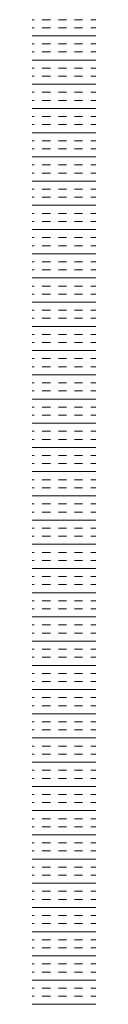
# Model space of a CAD drawing. Header units: millimetres. Extents: x 99250 to 122845, y -19292 to 18303.
# Tile 58 of 99: x 117364 to 117389, y 11491 to 11880. Entities that reach past the tile are written whole.
import ezdxf

# ---------------------------------------------------------------- set-up
doc = ezdxf.new("R2010")
doc.units = ezdxf.units.MM
doc.header["$MEASUREMENT"] = 0
doc.layers.add('IRISH HOUSE_HYD AIRPORT_DRAINAGE LAYOUT 1$0$GREY SCALE', color=8, linetype='Continuous')
doc.layers.add('IRISH HOUSE_HYD AIRPORT_DRAINAGE LAYOUT 1$0$GREYSCALE', color=8, linetype='Continuous', lineweight=0)
doc.layers.add('M-MEP-ELPR-EQUIP', color=6, linetype='Continuous', lineweight=20)

# ---------------------------------------------------------------- blocks, each defined once
blk = doc.blocks.new('IRISH HOUSE_HYD AIRPORT_DRAINAGE LAYOUT 1$0$FLOOR PLAN')
at = {"layer": 'IRISH HOUSE_HYD AIRPORT_DRAINAGE LAYOUT 1$0$GREYSCALE', "color": 8, "lineweight": 0}
for p, q in [((17363.9, 11879.73), (17364.7, 11879.73)), ((17367.88, 11879.73), (17371.06, 11879.73)), ((17374.25, 11879.73), (17377.43, 11879.73)), ((17380.61, 11879.73), (17383.79, 11879.73)), ((17386.98, 11879.73), (17388.96, 11879.73)), ((17363.9, 11876.54), (17364.7, 11876.54)), ((17367.88, 11876.54), (17371.06, 11876.54)), ((17374.25, 11876.54), (17377.43, 11876.54)), ((17380.61, 11876.54), (17383.79, 11876.54)), ((17386.98, 11876.54), (17388.96, 11876.54)), ((17363.9, 11873.36), (17388.96, 11873.36)), ((17363.9, 11870.18), (17364.7, 11870.18)), ((17367.88, 11870.18), (17371.06, 11870.18)), ((17374.25, 11870.18), (17377.43, 11870.18)), ((17380.61, 11870.18), (17383.79, 11870.18)), ((17386.98, 11870.18), (17388.96, 11870.18)), ((17363.9, 11867), (17364.7, 11867)), ((17367.88, 11867), (17371.06, 11867)), ((17374.25, 11867), (17377.43, 11867)), ((17380.61, 11867), (17383.79, 11867)), ((17386.98, 11867), (17388.96, 11867)), ((17363.9, 11863.81), (17388.96, 11863.81)), ((17363.9, 11860.63), (17364.7, 11860.63)), ((17367.88, 11860.63), (17371.06, 11860.63)), ((17374.25, 11860.63), (17377.43, 11860.63)), ((17380.61, 11860.63), (17383.79, 11860.63)), ((17386.98, 11860.63), (17388.96, 11860.63)), ((17363.9, 11857.45), (17364.7, 11857.45)), ((17367.88, 11857.45), (17371.06, 11857.45)), ((17374.25, 11857.45), (17377.43, 11857.45)), ((17380.61, 11857.45), (17383.79, 11857.45)), ((17386.98, 11857.45), (17388.96, 11857.45)), ((17363.9, 11854.26), (17388.96, 11854.26)), ((17363.9, 11851.08), (17364.7, 11851.08)), ((17367.88, 11851.08), (17371.06, 11851.08)), ((17374.25, 11851.08), (17377.43, 11851.08)), ((17380.61, 11851.08), (17383.79, 11851.08)), ((17386.98, 11851.08), (17388.96, 11851.08)), ((17363.9, 11847.9), (17364.7, 11847.9)), ((17367.88, 11847.9), (17371.06, 11847.9)), ((17374.25, 11847.9), (17377.43, 11847.9)), ((17380.61, 11847.9), (17383.79, 11847.9)), ((17386.98, 11847.9), (17388.96, 11847.9)), ((17363.9, 11844.72), (17388.96, 11844.72)), ((17363.9, 11841.53), (17364.7, 11841.53)), ((17367.88, 11841.53), (17371.06, 11841.53)), ((17374.25, 11841.53), (17377.43, 11841.53)), ((17380.61, 11841.53), (17383.79, 11841.53)), ((17386.98, 11841.53), (17388.96, 11841.53)), ((17363.9, 11838.35), (17364.7, 11838.35)), ((17363.9, 11835.17), (17388.96, 11835.17)), ((17367.88, 11838.35), (17371.06, 11838.35)), ((17374.25, 11838.35), (17377.43, 11838.35)), ((17380.61, 11838.35), (17383.79, 11838.35)), ((17386.98, 11838.35), (17388.96, 11838.35)), ((17363.9, 11831.99), (17364.7, 11831.99)), ((17367.88, 11831.99), (17371.06, 11831.99)), ((17374.25, 11831.99), (17377.43, 11831.99)), ((17380.61, 11831.99), (17383.79, 11831.99)), ((17386.98, 11831.99), (17388.96, 11831.99)), ((17363.9, 11828.8), (17364.7, 11828.8)), ((17367.88, 11828.8), (17371.06, 11828.8)), ((17374.25, 11828.8), (17377.43, 11828.8)), ((17380.61, 11828.8), (17383.79, 11828.8)), ((17386.98, 11828.8), (17388.96, 11828.8)), ((17363.9, 11825.62), (17388.96, 11825.62)), ((17363.9, 11822.44), (17364.7, 11822.44)), ((17367.88, 11822.44), (17371.06, 11822.44)), ((17374.25, 11822.44), (17377.43, 11822.44)), ((17380.61, 11822.44), (17383.79, 11822.44)), ((17386.98, 11822.44), (17388.96, 11822.44)), ((17363.9, 11819.25), (17364.7, 11819.25)), ((17363.9, 11816.07), (17388.96, 11816.07)), ((17367.88, 11819.25), (17371.06, 11819.25)), ((17374.25, 11819.25), (17377.43, 11819.25)), ((17380.61, 11819.25), (17383.79, 11819.25)), ((17386.98, 11819.25), (17388.96, 11819.25)), ((17363.9, 11812.89), (17364.7, 11812.89)), ((17367.88, 11812.89), (17371.06, 11812.89)), ((17374.25, 11812.89), (17377.43, 11812.89)), ((17380.61, 11812.89), (17383.79, 11812.89)), ((17386.98, 11812.89), (17388.96, 11812.89)), ((17363.9, 11809.71), (17364.7, 11809.71)), ((17367.88, 11809.71), (17371.06, 11809.71)), ((17374.25, 11809.71), (17377.43, 11809.71)), ((17380.61, 11809.71), (17383.79, 11809.71)), ((17386.98, 11809.71), (17388.96, 11809.71)), ((17363.9, 11806.52), (17388.96, 11806.52)), ((17363.9, 11803.34), (17364.7, 11803.34)), ((17363.9, 11800.16), (17364.7, 11800.16)), ((17367.88, 11803.34), (17371.06, 11803.34)), ((17367.88, 11800.16), (17371.06, 11800.16)), ((17374.25, 11803.34), (17377.43, 11803.34)), ((17374.25, 11800.16), (17377.43, 11800.16)), ((17380.61, 11803.34), (17383.79, 11803.34)), ((17380.61, 11800.16), (17383.79, 11800.16)), ((17386.98, 11803.34), (17388.96, 11803.34)), ((17386.98, 11800.16), (17388.96, 11800.16)), ((17363.9, 11796.98), (17388.96, 11796.98)), ((17363.9, 11793.79), (17364.7, 11793.79)), ((17367.88, 11793.79), (17371.06, 11793.79)), ((17374.25, 11793.79), (17377.43, 11793.79)), ((17380.61, 11793.79), (17383.79, 11793.79)), ((17386.98, 11793.79), (17388.96, 11793.79)), ((17363.9, 11790.61), (17364.7, 11790.61)), ((17367.88, 11790.61), (17371.06, 11790.61)), ((17374.25, 11790.61), (17377.43, 11790.61)), ((17380.61, 11790.61), (17383.79, 11790.61)), ((17386.98, 11790.61), (17388.96, 11790.61)), ((17363.9, 11787.43), (17388.96, 11787.43)), ((17363.9, 11784.25), (17364.7, 11784.25)), ((17363.9, 11781.06), (17364.7, 11781.06)), ((17367.88, 11784.25), (17371.06, 11784.25)), ((17367.88, 11781.06), (17371.06, 11781.06)), ((17374.25, 11784.25), (17377.43, 11784.25)), ((17374.25, 11781.06), (17377.43, 11781.06)), ((17380.61, 11784.25), (17383.79, 11784.25)), ((17380.61, 11781.06), (17383.79, 11781.06)), ((17386.98, 11784.25), (17388.96, 11784.25)), ((17386.98, 11781.06), (17388.96, 11781.06)), ((17363.9, 11777.88), (17388.96, 11777.88)), ((17363.9, 11774.7), (17364.7, 11774.7)), ((17367.88, 11774.7), (17371.06, 11774.7)), ((17374.25, 11774.7), (17377.43, 11774.7)), ((17380.61, 11774.7), (17383.79, 11774.7)), ((17386.98, 11774.7), (17388.96, 11774.7)), ((17363.9, 11771.51), (17364.7, 11771.51)), ((17367.88, 11771.51), (17371.06, 11771.51)), ((17374.25, 11771.51), (17377.43, 11771.51)), ((17380.61, 11771.51), (17383.79, 11771.51)), ((17386.98, 11771.51), (17388.96, 11771.51)), ((17363.9, 11768.33), (17388.96, 11768.33)), ((17363.9, 11765.15), (17364.7, 11765.15)), ((17363.9, 11761.97), (17364.7, 11761.97)), ((17367.88, 11765.15), (17371.06, 11765.15)), ((17367.88, 11761.97), (17371.06, 11761.97)), ((17374.25, 11765.15), (17377.43, 11765.15)), ((17374.25, 11761.97), (17377.43, 11761.97)), ((17380.61, 11765.15), (17383.79, 11765.15)), ((17380.61, 11761.97), (17383.79, 11761.97)), ((17386.98, 11765.15), (17388.96, 11765.15)), ((17386.98, 11761.97), (17388.96, 11761.97)), ((17363.9, 11758.78), (17388.96, 11758.78)), ((17363.9, 11755.6), (17364.7, 11755.6)), ((17367.88, 11755.6), (17371.06, 11755.6)), ((17374.25, 11755.6), (17377.43, 11755.6)), ((17380.61, 11755.6), (17383.79, 11755.6)), ((17386.98, 11755.6), (17388.96, 11755.6)), ((17363.9, 11752.42), (17364.7, 11752.42)), ((17367.88, 11752.42), (17371.06, 11752.42)), ((17374.25, 11752.42), (17377.43, 11752.42)), ((17380.61, 11752.42), (17383.79, 11752.42)), ((17386.98, 11752.42), (17388.96, 11752.42)), ((17363.9, 11749.24), (17388.96, 11749.24)), ((17363.9, 11746.05), (17364.7, 11746.05)), ((17367.88, 11746.05), (17371.06, 11746.05)), ((17374.25, 11746.05), (17377.43, 11746.05)), ((17380.61, 11746.05), (17383.79, 11746.05)), ((17386.98, 11746.05), (17388.96, 11746.05)), ((17363.9, 11742.87), (17364.7, 11742.87)), ((17367.88, 11742.87), (17371.06, 11742.87)), ((17374.25, 11742.87), (17377.43, 11742.87)), ((17380.61, 11742.87), (17383.79, 11742.87)), ((17386.98, 11742.87), (17388.96, 11742.87)), ((17363.9, 11739.69), (17388.96, 11739.69)), ((17363.9, 11736.5), (17364.7, 11736.5)), ((17367.88, 11736.5), (17371.06, 11736.5)), ((17374.25, 11736.5), (17377.43, 11736.5)), ((17380.61, 11736.5), (17383.79, 11736.5)), ((17386.98, 11736.5), (17388.96, 11736.5)), ((17363.9, 11733.32), (17364.7, 11733.32)), ((17367.88, 11733.32), (17371.06, 11733.32)), ((17374.25, 11733.32), (17377.43, 11733.32)), ((17380.61, 11733.32), (17383.79, 11733.32)), ((17386.98, 11733.32), (17388.96, 11733.32)), ((17363.9, 11730.14), (17388.96, 11730.14)), ((17363.9, 11726.96), (17364.7, 11726.96)), ((17367.88, 11726.96), (17371.06, 11726.96)), ((17374.25, 11726.96), (17377.43, 11726.96)), ((17380.61, 11726.96), (17383.79, 11726.96)), ((17386.98, 11726.96), (17388.96, 11726.96)), ((17363.9, 11723.77), (17364.7, 11723.77)), ((17367.88, 11723.77), (17371.06, 11723.77)), ((17374.25, 11723.77), (17377.43, 11723.77)), ((17380.61, 11723.77), (17383.79, 11723.77)), ((17386.98, 11723.77), (17388.96, 11723.77)), ((17363.9, 11720.59), (17388.96, 11720.59)), ((17363.9, 11717.41), (17364.7, 11717.41)), ((17367.88, 11717.41), (17371.06, 11717.41)), ((17374.25, 11717.41), (17377.43, 11717.41)), ((17380.61, 11717.41), (17383.79, 11717.41)), ((17386.98, 11717.41), (17388.96, 11717.41)), ((17363.9, 11714.23), (17364.7, 11714.23)), ((17363.9, 11711.04), (17388.96, 11711.04)), ((17367.88, 11714.23), (17371.06, 11714.23)), ((17374.25, 11714.23), (17377.43, 11714.23)), ((17380.61, 11714.23), (17383.79, 11714.23)), ((17386.98, 11714.23), (17388.96, 11714.23)), ((17363.9, 11707.86), (17364.7, 11707.86)), ((17367.88, 11707.86), (17371.06, 11707.86)), ((17374.25, 11707.86), (17377.43, 11707.86)), ((17380.61, 11707.86), (17383.79, 11707.86)), ((17386.98, 11707.86), (17388.96, 11707.86)), ((17363.9, 11704.68), (17364.7, 11704.68)), ((17367.88, 11704.68), (17371.06, 11704.68)), ((17374.25, 11704.68), (17377.43, 11704.68)), ((17380.61, 11704.68), (17383.79, 11704.68)), ((17386.98, 11704.68), (17388.96, 11704.68)), ((17363.9, 11701.49), (17388.96, 11701.49)), ((17363.9, 11698.31), (17364.7, 11698.31)), ((17367.88, 11698.31), (17371.06, 11698.31)), ((17374.25, 11698.31), (17377.43, 11698.31)), ((17380.61, 11698.31), (17383.79, 11698.31)), ((17386.98, 11698.31), (17388.96, 11698.31)), ((17363.9, 11695.13), (17364.7, 11695.13)), ((17363.9, 11691.95), (17388.96, 11691.95)), ((17367.88, 11695.13), (17371.06, 11695.13)), ((17374.25, 11695.13), (17377.43, 11695.13)), ((17380.61, 11695.13), (17383.79, 11695.13)), ((17386.98, 11695.13), (17388.96, 11695.13)), ((17363.9, 11688.76), (17364.7, 11688.76)), ((17367.88, 11688.76), (17371.06, 11688.76)), ((17374.25, 11688.76), (17377.43, 11688.76)), ((17380.61, 11688.76), (17383.79, 11688.76)), ((17386.98, 11688.76), (17388.96, 11688.76)), ((17363.9, 11685.58), (17364.7, 11685.58)), ((17367.88, 11685.58), (17371.06, 11685.58)), ((17374.25, 11685.58), (17377.43, 11685.58)), ((17380.61, 11685.58), (17383.79, 11685.58)), ((17386.98, 11685.58), (17388.96, 11685.58)), ((17363.9, 11682.4), (17388.96, 11682.4)), ((17363.9, 11679.22), (17364.7, 11679.22)), ((17363.9, 11676.03), (17364.7, 11676.03)), ((17367.88, 11679.22), (17371.06, 11679.22)), ((17367.88, 11676.03), (17371.06, 11676.03)), ((17374.25, 11679.22), (17377.43, 11679.22)), ((17374.25, 11676.03), (17377.43, 11676.03)), ((17380.61, 11679.22), (17383.79, 11679.22)), ((17380.61, 11676.03), (17383.79, 11676.03)), ((17386.98, 11679.22), (17388.96, 11679.22)), ((17386.98, 11676.03), (17388.96, 11676.03)), ((17363.9, 11672.85), (17388.96, 11672.85)), ((17363.9, 11669.67), (17364.7, 11669.67)), ((17367.88, 11669.67), (17371.06, 11669.67)), ((17374.25, 11669.67), (17377.43, 11669.67)), ((17380.61, 11669.67), (17383.79, 11669.67)), ((17386.98, 11669.67), (17388.96, 11669.67)), ((17363.9, 11666.49), (17364.7, 11666.49)), ((17367.88, 11666.49), (17371.06, 11666.49)), ((17374.25, 11666.49), (17377.43, 11666.49)), ((17380.61, 11666.49), (17383.79, 11666.49)), ((17386.98, 11666.49), (17388.96, 11666.49)), ((17363.9, 11663.3), (17388.96, 11663.3)), ((17363.9, 11660.12), (17364.7, 11660.12)), ((17363.9, 11656.94), (17364.7, 11656.94)), ((17367.88, 11660.12), (17371.06, 11660.12)), ((17367.88, 11656.94), (17371.06, 11656.94)), ((17374.25, 11660.12), (17377.43, 11660.12)), ((17374.25, 11656.94), (17377.43, 11656.94)), ((17380.61, 11660.12), (17383.79, 11660.12)), ((17380.61, 11656.94), (17383.79, 11656.94)), ((17386.98, 11660.12), (17388.96, 11660.12)), ((17386.98, 11656.94), (17388.96, 11656.94)), ((17363.9, 11653.75), (17388.96, 11653.75)), ((17363.9, 11650.57), (17364.7, 11650.57)), ((17367.88, 11650.57), (17371.06, 11650.57)), ((17374.25, 11650.57), (17377.43, 11650.57)), ((17380.61, 11650.57), (17383.79, 11650.57)), ((17386.98, 11650.57), (17388.96, 11650.57)), ((17363.9, 11647.39), (17364.7, 11647.39)), ((17367.88, 11647.39), (17371.06, 11647.39)), ((17374.25, 11647.39), (17377.43, 11647.39)), ((17380.61, 11647.39), (17383.79, 11647.39)), ((17386.98, 11647.39), (17388.96, 11647.39)), ((17363.9, 11644.21), (17388.96, 11644.21)), ((17363.9, 11641.02), (17364.7, 11641.02)), ((17367.88, 11641.02), (17371.06, 11641.02)), ((17374.25, 11641.02), (17377.43, 11641.02)), ((17380.61, 11641.02), (17383.79, 11641.02)), ((17386.98, 11641.02), (17388.96, 11641.02)), ((17363.9, 11637.84), (17364.7, 11637.84)), ((17367.88, 11637.84), (17371.06, 11637.84)), ((17374.25, 11637.84), (17377.43, 11637.84)), ((17380.61, 11637.84), (17383.79, 11637.84)), ((17386.98, 11637.84), (17388.96, 11637.84)), ((17363.9, 11634.66), (17388.96, 11634.66)), ((17363.9, 11631.48), (17364.7, 11631.48)), ((17367.88, 11631.48), (17371.06, 11631.48)), ((17374.25, 11631.48), (17377.43, 11631.48)), ((17380.61, 11631.48), (17383.79, 11631.48)), ((17386.98, 11631.48), (17388.96, 11631.48)), ((17363.9, 11628.29), (17364.7, 11628.29)), ((17367.88, 11628.29), (17371.06, 11628.29)), ((17374.25, 11628.29), (17377.43, 11628.29)), ((17380.61, 11628.29), (17383.79, 11628.29)), ((17386.98, 11628.29), (17388.96, 11628.29)), ((17363.9, 11625.11), (17388.96, 11625.11)), ((17363.9, 11621.93), (17364.7, 11621.93)), ((17367.88, 11621.93), (17371.06, 11621.93)), ((17374.25, 11621.93), (17377.43, 11621.93)), ((17380.61, 11621.93), (17383.79, 11621.93)), ((17386.98, 11621.93), (17388.96, 11621.93)), ((17363.9, 11618.74), (17364.7, 11618.74)), ((17367.88, 11618.74), (17371.06, 11618.74)), ((17374.25, 11618.74), (17377.43, 11618.74)), ((17380.61, 11618.74), (17383.79, 11618.74)), ((17386.98, 11618.74), (17388.96, 11618.74)), ((17363.9, 11615.56), (17388.96, 11615.56)), ((17363.9, 11612.38), (17364.7, 11612.38)), ((17367.88, 11612.38), (17371.06, 11612.38)), ((17374.25, 11612.38), (17377.43, 11612.38)), ((17380.61, 11612.38), (17383.79, 11612.38)), ((17386.98, 11612.38), (17388.96, 11612.38)), ((17363.9, 11609.2), (17364.7, 11609.2)), ((17363.9, 11606.01), (17388.96, 11606.01)), ((17367.88, 11609.2), (17371.06, 11609.2)), ((17374.25, 11609.2), (17377.43, 11609.2)), ((17380.61, 11609.2), (17383.79, 11609.2)), ((17386.98, 11609.2), (17388.96, 11609.2)), ((17363.9, 11602.83), (17364.7, 11602.83)), ((17367.88, 11602.83), (17371.06, 11602.83)), ((17374.25, 11602.83), (17377.43, 11602.83)), ((17380.61, 11602.83), (17383.79, 11602.83)), ((17386.98, 11602.83), (17388.96, 11602.83)), ((17363.9, 11599.65), (17364.7, 11599.65)), ((17367.88, 11599.65), (17371.06, 11599.65)), ((17374.25, 11599.65), (17377.43, 11599.65)), ((17380.61, 11599.65), (17383.79, 11599.65)), ((17386.98, 11599.65), (17388.96, 11599.65)), ((17363.9, 11596.47), (17388.96, 11596.47)), ((17363.9, 11593.28), (17364.7, 11593.28)), ((17367.88, 11593.28), (17371.06, 11593.28)), ((17374.25, 11593.28), (17377.43, 11593.28)), ((17380.61, 11593.28), (17383.79, 11593.28)), ((17386.98, 11593.28), (17388.96, 11593.28)), ((17363.9, 11590.1), (17364.7, 11590.1)), ((17363.9, 11586.92), (17388.96, 11586.92)), ((17367.88, 11590.1), (17371.06, 11590.1)), ((17374.25, 11590.1), (17377.43, 11590.1)), ((17380.61, 11590.1), (17383.79, 11590.1)), ((17386.98, 11590.1), (17388.96, 11590.1)), ((17363.9, 11583.74), (17364.7, 11583.74)), ((17367.88, 11583.74), (17371.06, 11583.74)), ((17374.25, 11583.74), (17377.43, 11583.74)), ((17380.61, 11583.74), (17383.79, 11583.74)), ((17386.98, 11583.74), (17388.96, 11583.74)), ((17363.9, 11580.55), (17364.7, 11580.55)), ((17367.88, 11580.55), (17371.06, 11580.55)), ((17374.25, 11580.55), (17377.43, 11580.55)), ((17380.61, 11580.55), (17383.79, 11580.55)), ((17386.98, 11580.55), (17388.96, 11580.55)), ((17363.9, 11577.37), (17388.96, 11577.37)), ((17363.9, 11574.19), (17364.7, 11574.19)), ((17367.88, 11574.19), (17371.06, 11574.19)), ((17374.25, 11574.19), (17377.43, 11574.19)), ((17380.61, 11574.19), (17383.79, 11574.19)), ((17386.98, 11574.19), (17388.96, 11574.19)), ((17363.9, 11571), (17364.7, 11571)), ((17363.9, 11567.82), (17388.96, 11567.82)), ((17367.88, 11571), (17371.06, 11571)), ((17374.25, 11571), (17377.43, 11571)), ((17380.61, 11571), (17383.79, 11571)), ((17386.98, 11571), (17388.96, 11571)), ((17363.9, 11564.64), (17364.7, 11564.64)), ((17367.88, 11564.64), (17371.06, 11564.64)), ((17374.25, 11564.64), (17377.43, 11564.64)), ((17380.61, 11564.64), (17383.79, 11564.64)), ((17386.98, 11564.64), (17388.96, 11564.64)), ((17363.9, 11561.46), (17364.7, 11561.46)), ((17367.88, 11561.46), (17371.06, 11561.46)), ((17374.25, 11561.46), (17377.43, 11561.46)), ((17380.61, 11561.46), (17383.79, 11561.46)), ((17386.98, 11561.46), (17388.96, 11561.46)), ((17363.9, 11558.27), (17388.96, 11558.27)), ((17363.9, 11555.09), (17364.7, 11555.09)), ((17363.9, 11551.91), (17364.7, 11551.91)), ((17367.88, 11555.09), (17371.06, 11555.09)), ((17367.88, 11551.91), (17371.06, 11551.91)), ((17374.25, 11555.09), (17377.43, 11555.09)), ((17374.25, 11551.91), (17377.43, 11551.91)), ((17380.61, 11555.09), (17383.79, 11555.09)), ((17380.61, 11551.91), (17383.79, 11551.91)), ((17386.98, 11555.09), (17388.96, 11555.09)), ((17386.98, 11551.91), (17388.96, 11551.91)), ((17363.9, 11548.73), (17388.96, 11548.73)), ((17363.9, 11545.54), (17364.7, 11545.54)), ((17367.88, 11545.54), (17371.06, 11545.54)), ((17374.25, 11545.54), (17377.43, 11545.54)), ((17380.61, 11545.54), (17383.79, 11545.54)), ((17386.98, 11545.54), (17388.96, 11545.54)), ((17363.9, 11542.36), (17364.7, 11542.36)), ((17367.88, 11542.36), (17371.06, 11542.36)), ((17374.25, 11542.36), (17377.43, 11542.36)), ((17380.61, 11542.36), (17383.79, 11542.36)), ((17386.98, 11542.36), (17388.96, 11542.36)), ((17363.9, 11539.18), (17388.96, 11539.18)), ((17363.9, 11535.99), (17364.7, 11535.99)), ((17363.9, 11532.81), (17364.7, 11532.81)), ((17367.88, 11535.99), (17371.06, 11535.99)), ((17367.88, 11532.81), (17371.06, 11532.81)), ((17374.25, 11535.99), (17377.43, 11535.99)), ((17374.25, 11532.81), (17377.43, 11532.81)), ((17380.61, 11535.99), (17383.79, 11535.99)), ((17380.61, 11532.81), (17383.79, 11532.81)), ((17386.98, 11535.99), (17388.96, 11535.99)), ((17386.98, 11532.81), (17388.96, 11532.81)), ((17363.9, 11529.63), (17388.96, 11529.63)), ((17363.9, 11526.45), (17364.7, 11526.45)), ((17367.88, 11526.45), (17371.06, 11526.45)), ((17374.25, 11526.45), (17377.43, 11526.45)), ((17380.61, 11526.45), (17383.79, 11526.45)), ((17386.98, 11526.45), (17388.96, 11526.45)), ((17363.9, 11523.26), (17364.7, 11523.26)), ((17367.88, 11523.26), (17371.06, 11523.26)), ((17374.25, 11523.26), (17377.43, 11523.26)), ((17380.61, 11523.26), (17383.79, 11523.26)), ((17386.98, 11523.26), (17388.96, 11523.26)), ((17363.9, 11520.08), (17388.96, 11520.08)), ((17363.9, 11516.9), (17364.7, 11516.9)), ((17367.88, 11516.9), (17371.06, 11516.9)), ((17374.25, 11516.9), (17377.43, 11516.9)), ((17380.61, 11516.9), (17383.79, 11516.9)), ((17386.98, 11516.9), (17388.96, 11516.9)), ((17363.9, 11513.72), (17364.7, 11513.72)), ((17367.88, 11513.72), (17371.06, 11513.72)), ((17374.25, 11513.72), (17377.43, 11513.72)), ((17380.61, 11513.72), (17383.79, 11513.72)), ((17386.98, 11513.72), (17388.96, 11513.72)), ((17363.9, 11510.53), (17388.96, 11510.53)), ((17363.9, 11507.35), (17364.7, 11507.35)), ((17367.88, 11507.35), (17371.06, 11507.35)), ((17374.25, 11507.35), (17377.43, 11507.35)), ((17380.61, 11507.35), (17383.79, 11507.35)), ((17386.98, 11507.35), (17388.96, 11507.35)), ((17363.9, 11504.17), (17364.7, 11504.17)), ((17367.88, 11504.17), (17371.06, 11504.17)), ((17374.25, 11504.17), (17377.43, 11504.17)), ((17380.61, 11504.17), (17383.79, 11504.17)), ((17386.98, 11504.17), (17388.96, 11504.17)), ((17363.9, 11500.99), (17388.96, 11500.99)), ((17363.9, 11497.8), (17364.7, 11497.8)), ((17367.88, 11497.8), (17371.06, 11497.8)), ((17374.25, 11497.8), (17377.43, 11497.8)), ((17380.61, 11497.8), (17383.79, 11497.8)), ((17386.98, 11497.8), (17388.96, 11497.8)), ((17363.9, 11494.62), (17364.7, 11494.62)), ((17367.88, 11494.62), (17371.06, 11494.62)), ((17374.25, 11494.62), (17377.43, 11494.62)), ((17380.61, 11494.62), (17383.79, 11494.62)), ((17386.98, 11494.62), (17388.96, 11494.62)), ((17363.9, 11491.44), (17388.96, 11491.44))]:
    blk.add_line(p, q, dxfattribs=at)
blk = doc.blocks.new('IRISH HOUSE_HYD AIRPORT_DRAINAGE LAYOUT 1')
at = {"layer": 'IRISH HOUSE_HYD AIRPORT_DRAINAGE LAYOUT 1$0$GREY SCALE'}
blk.add_blockref('IRISH HOUSE_HYD AIRPORT_DRAINAGE LAYOUT 1$0$FLOOR PLAN', (0, 0), dxfattribs=at)

msp = doc.modelspace()

# ---------------------------------------------------------------- block references
at = {"layer": 'M-MEP-ELPR-EQUIP'}
msp.add_blockref('IRISH HOUSE_HYD AIRPORT_DRAINAGE LAYOUT 1', (100000, 0), dxfattribs=at)

doc.saveas('drawing.dxf')
